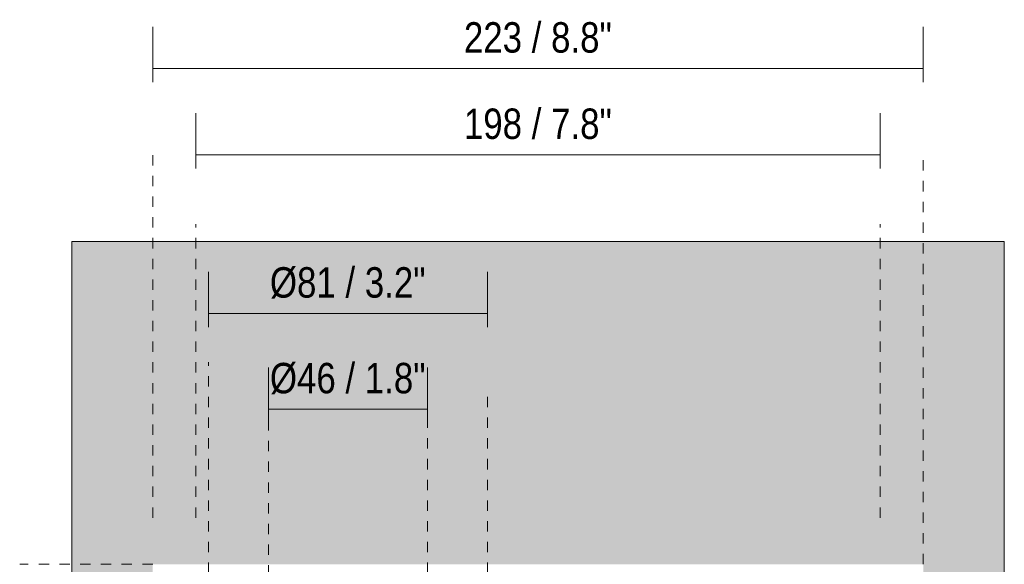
# Model space of a CAD drawing. Header units: millimetres. Extents: x -6729 to -5133, y -1232 to 6775.
# Tile 6 of 8: x -6729 to -6445, y 356 to 514. Entities that reach past the tile are written whole.
import ezdxf

# ---------------------------------------------------------------- set-up
doc = ezdxf.new("R2010")
doc.units = ezdxf.units.MM
doc.linetypes.add('Dash', pattern=[6, 3, -3])
doc.layers.add('A-ANNO-DIMS', color=7, linetype='Continuous', lineweight=9, true_color=0x5b5b5b)
doc.layers.add('A-ANNO-DIMS-4', color=7, linetype='Continuous', lineweight=9)
doc.layers.add('A-DETL-GENF', color=7, linetype='Continuous', lineweight=9)
doc.styles.add('Arial Narrow', font='ARIALN.TTF', dxfattribs={"height": 8.8})
doc.dimstyles.new('FARO_-_2_2mm_Arial_Narrow_mm_Inch_Right', dxfattribs={"dimscale": 304.8, "dimtxt": 9.006193, "dimasz": 0, "dimexe": 0.03937, "dimexo": 0.0625, "dimgap": 0.006562, "dimtad": 1, "dimdec": 0, "dimzin": 0, "dimdsep": 46, "dimtxsty": 'Arial Narrow', "dimblk1": 'NONE', "dimblk2": 'NONE', "dimsah": 1, "dimcen": 0.09, "dimadec": 0, "dimazin": 0, "dimtfac": 1, "dimtdec": 4, "dimtix": 1, "dimtmove": 0, "dimatfit": 3, "dimfxl": 0.013123, "dimfxlon": 1, "dimtvp": 1, "dimtolj": 1, "dimtzin": 0, "dimarcsym": 2})

# ---------------------------------------------------------------- blocks, each defined once
blk = doc.blocks.new('DIMBLOCK1-Alzado_PDF')
at = {"layer": 'A-ANNO-DIMS-4', "color": 251, "true_color": 0x5b5b5b, "transparency": 16777216}
for p, q in [((-6674.9, 425.15), (-6674.9, 441.15)), ((-6594.1, 425.15), (-6594.1, 441.15)), ((-6674.9, 429.15), (-6594.1, 429.15)), ((-6674.9, 429.15), (-6674.9, 425.15)), ((-6594.1, 429.15), (-6594.1, 425.15))]:
    blk.add_line(p, q, dxfattribs=at)
at = {"layer": 'A-ANNO-DIMS-4', "color": 0, "transparency": 16777216, "insert": (-6657.08, 442.53), "char_height": 8.8, "width": 54.2087, "attachment_point": 1, "line_spacing_factor": 0.974696, "style": 'Arial Narrow'}
blk.add_mtext('Ø81 / 3.2"', dxfattribs=at)
blk = doc.blocks.new('_None')
blk = doc.blocks.new('DIMBLOCK2-Alzado_PDF')
at = {"layer": 'A-ANNO-DIMS-4', "color": 251, "true_color": 0x5b5b5b, "transparency": 16777216}
for p, q in [((-6678.5, 471.11), (-6678.5, 487.11)), ((-6480.5, 471.11), (-6480.5, 487.11)), ((-6678.5, 475.11), (-6480.5, 475.11)), ((-6678.5, 475.11), (-6678.5, 471.11)), ((-6480.5, 475.11), (-6480.5, 471.11))]:
    blk.add_line(p, q, dxfattribs=at)
at = {"layer": 'A-ANNO-DIMS-4', "color": 0, "transparency": 16777216, "insert": (-6600.94, 488.48), "char_height": 8.8, "width": 51.464, "attachment_point": 1, "line_spacing_factor": 0.974696, "style": 'Arial Narrow'}
blk.add_mtext('198 / 7.8"', dxfattribs=at)
blk = doc.blocks.new('DIMBLOCK3-Alzado_PDF')
at = {"layer": 'A-ANNO-DIMS-4', "color": 251, "true_color": 0x5b5b5b, "transparency": 16777216}
for p, q in [((-6657.48, 401.2), (-6657.48, 413.45)), ((-6611.5, 401.2), (-6611.5, 413.45)), ((-6657.48, 401.45), (-6611.5, 401.45)), ((-6657.48, 401.45), (-6657.48, 397.45)), ((-6611.5, 401.45), (-6611.5, 397.45))]:
    blk.add_line(p, q, dxfattribs=at)
at = {"layer": 'A-ANNO-DIMS-4', "color": 0, "transparency": 16777216, "insert": (-6657.08, 414.82), "char_height": 8.8, "width": 54.2087, "attachment_point": 1, "line_spacing_factor": 0.974696, "style": 'Arial Narrow'}
blk.add_mtext('Ø46 / 1.8"', dxfattribs=at)
blk = doc.blocks.new('DIMBLOCK4-Alzado_PDF')
at = {"layer": 'A-ANNO-DIMS-4', "color": 251, "true_color": 0x5b5b5b, "transparency": 16777216}
for p, q in [((-6691, 496.11), (-6691, 512.11)), ((-6467.99, 496.11), (-6467.99, 512.11)), ((-6691, 500.11), (-6467.99, 500.11)), ((-6691, 500.11), (-6691, 496.11)), ((-6467.99, 500.11), (-6467.99, 496.11))]:
    blk.add_line(p, q, dxfattribs=at)
at = {"layer": 'A-ANNO-DIMS-4', "color": 0, "transparency": 16777216, "insert": (-6600.94, 513.48), "char_height": 8.8, "width": 51.464, "attachment_point": 1, "line_spacing_factor": 0.974696, "style": 'Arial Narrow'}
blk.add_mtext('223 / 8.8"', dxfattribs=at)

msp = doc.modelspace()

# ---------------------------------------------------------------- hatches: boundary and pattern name
at = {"layer": 'A-DETL-GENF', "true_color": 0xf0f0f0}
h = msp.add_hatch(color=7, dxfattribs=at)
h.paths.add_polyline_path([(-6714.45, 150), (-6444.55, 150), (-6444.55, 450), (-6714.45, 450), (-6714.45, 214.56)])
h.paths.add_polyline_path([(-6478.94, 243.5), (-6691, 243.5), (-6691, 356.5), (-6467.99, 356.5), (-6467.99, 243.5)])

# ---------------------------------------------------------------- linework, layer by layer
at = {"layer": 'A-ANNO-DIMS', "color": 254, "linetype": 'Dash', "true_color": 0xd2d2d2}
for p, q in [((-6691, 370), (-6691, 476.5)), ((-6467.99, 356.5), (-6467.99, 476.5)), ((-6678.5, 370), (-6678.5, 455)), ((-6480.5, 370), (-6480.5, 455)), ((-6674.9, 300), (-6674.9, 415)), ((-6611.5, 300), (-6611.5, 405)), ((-6594.1, 300), (-6594.1, 405)), ((-6657.48, 299.24), (-6657.48, 404.24)), ((-6691, 356.5), (-6729.5, 356.5))]:
    msp.add_line(p, q, dxfattribs=at)
at = {"layer": 'A-ANNO-DIMS'}
for p, q in [((-6714.45, 450), (-6714.45, 317.35)), ((-6444.55, 450), (-6714.45, 450)), ((-6444.55, 150), (-6444.55, 450))]:
    msp.add_line(p, q, dxfattribs=at)

# ---------------------------------------------------------------- dimensions: what is measured, and where the dimension line sits
for base, p1, p2, override, picture, middle in [((-6467.99, 500.11), (-6691, 496.11), (-6467.99, 496.11), {"dimpost": '<>', "dimfxl": 223.001976}, 'DIMBLOCK4-Alzado_PDF', (-6579.49, 507.81)), ((-6480.5, 475.11), (-6678.5, 471.11), (-6480.5, 471.11), {"dimpost": '<>', "dimfxl": 197.999861}, 'DIMBLOCK2-Alzado_PDF', (-6579.5, 482.81))]:
    dim = msp.add_linear_dim(base=base, p1=p1, p2=p2, dimstyle='FARO_-_2_2mm_Arial_Narrow_mm_Inch_Right', override=override, dxfattribs=at)
    dim.commit()
    dim.dimension.update_dxf_attribs({"geometry": picture, "text_midpoint": middle})
for base, p1, p2, override, picture, middle in [((-6594.1, 429.15), (-6674.9, 425.15), (-6594.1, 425.15), {"dimpost": '<>', "dimfxl": 80.8}, 'DIMBLOCK1-Alzado_PDF', (-6634.5, 436.94)), ((-6611.5, 401.45), (-6657.48, 397.45), (-6611.5, 397.45), {"dimpost": '<>', "dimfxl": 45.98107}, 'DIMBLOCK3-Alzado_PDF', (-6634.49, 409.23))]:
    dim = msp.add_linear_dim(base=base, p1=p1, p2=p2, text='Ø<>', dimstyle='FARO_-_2_2mm_Arial_Narrow_mm_Inch_Right', override=override, dxfattribs=at)
    dim.commit()
    dim.dimension.update_dxf_attribs({"geometry": picture, "text_midpoint": middle})

doc.saveas('drawing.dxf')
